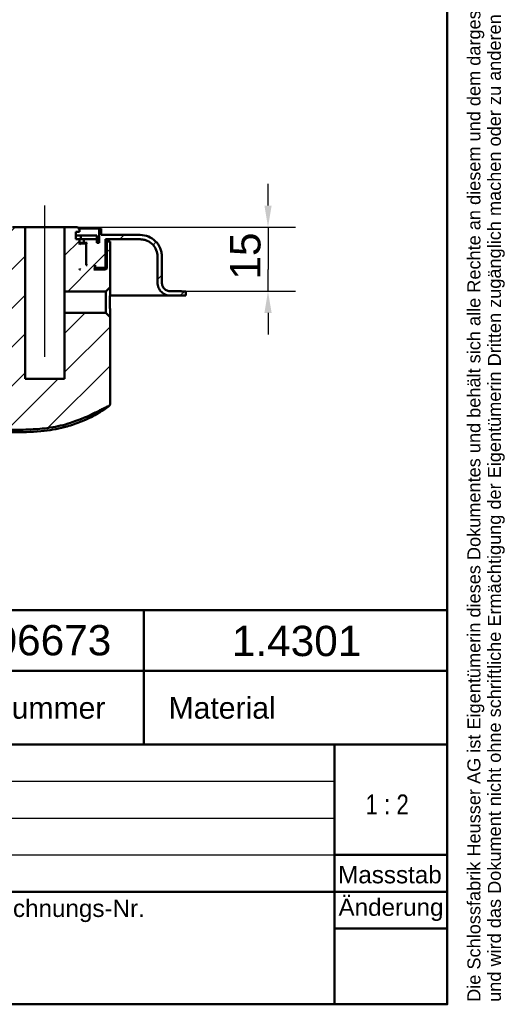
# Model space of a CAD drawing. Header units: millimetres. Extents: x 20 to 833, y 20 to 574.
# Tile 10 of 20: x 721 to 833, y 20 to 247. Entities that reach past the tile are written whole.
import ezdxf
from ezdxf.enums import TextEntityAlignment as Align

# ---------------------------------------------------------------- set-up
doc = ezdxf.new("R2010")
doc.units = ezdxf.units.MM
doc.header["$LTSCALE"] = 2
for name, color, linetype, lineweight in [('Bemaßungen(DIN)', 7, 'Continuous', 25), ('Mittellinie(DIN)', 7, 'Continuous', 25), ('Sichtbare Kanten(DIN)', 7, 'Continuous', 50), ('Skizziergeometrie(DIN)', 7, 'Continuous', 50), ('Skizzierlinie(DIN)', 7, 'Continuous', 25), ('Symbole(DIN)', 7, 'Continuous', 25)]:
    doc.layers.add(name, color=color, linetype=linetype, lineweight=lineweight)
doc.layers.add('Schraffur', color=179, linetype='Continuous', lineweight=9, true_color=0x1e1e47)
doc.styles.add('Aktuell-DIN', font='arial.ttf')
doc.styles.add('STANDARD-DIN~0', font='arial.ttf')
doc.styles.add('Textstil10', font='arial.ttf')
doc.styles.add('Textstil41', font='arial.ttf', dxfattribs={"width": 0.8})
doc.styles.add('Textstil83', font='arial.ttf', dxfattribs={"width": 0.8})
doc.dimstyles.new('CAD-LAN', dxfattribs={"dimscale": 2, "dimtxt": 3.5, "dimasz": 2.5, "dimexe": 3.175, "dimexo": 0, "dimgap": 0.8, "dimtad": 1, "dimrnd": 1e-08, "dimtxsty": 'STANDARD-DIN~0', "dimcen": 0.09, "dimdle": 10, "dimclrd": 250, "dimclre": 250, "dimclrt": 250, "dimadec": 0, "dimazin": 2, "dimtfac": 1, "dimtmove": 0, "dimatfit": 3, "dimfxl": 1, "dimtolj": 1, "dimtzin": 0, "dimlwd": 25, "dimlwe": 25, "dimarcsym": 0})

# ---------------------------------------------------------------- blocks, each defined once
blk = doc.blocks.new('Ränder Standardrahmen')
at = {"layer": 'Skizziergeometrie(DIN)', "flags": 128}
blk.add_lwpolyline([(10, 10), (10, 287), (410, 287), (410, 10), (10, 10)], dxfattribs=at)
blk = doc.blocks.new('Schriftfelder Heusser')
at = {"layer": 'Skizziergeometrie(DIN)'}
for p, q in [((101, 236.92), (291, 236.92)), ((256, 229.92), (256, 236.92)), ((291, 236.92), (291, 229.92)), ((101, 229.92), (291, 229.92)), ((256, 229.92), (256, 221.42)), ((291, 229.92), (291, 191.42)), ((101, 221.42), (291, 221.42)), ((278, 221.42), (278, 191.42)), ((278, 208.67), (291, 208.67)), ((101, 204.42), (291, 204.42)), ((278, 200.17), (291, 200.17)), ((291, 191.42), (101, 191.42))]:
    blk.add_line(p, q, dxfattribs=at)
at = {"layer": 'Skizzierlinie(DIN)'}
for p, q in [((162.35, 217.17), (278, 217.17)), ((162.35, 212.92), (278, 212.92)), ((162.35, 208.67), (278, 208.67))]:
    blk.add_line(p, q, dxfattribs=at)
at = {"layer": 'Symbole(DIN)', "color": 7, "insert": (293.33, 191.7), "char_height": 1.5, "width": 182.3003, "attachment_point": 1, "rotation": 90, "line_spacing_factor": 0.944221, "style": 'Aktuell-DIN'}
blk.add_mtext('\\fArial|b0|i0;\\H1.5000;Die Schlossfabrik Heusser AG ist Eigentümerin dieses Dokumentes und behält sich alle Rechte an diesem und dem dargestellten Gegenstand vor. Der Empfänger anerkennt diese Rechte\\Pund wird das Dokument nicht ohne schriftliche Ermächtigung der Eigentümerin Dritten zugänglich machen oder zu anderen Zwecken verwenden, zu dem es ihm übergeben worden ist.\\P ', dxfattribs=at)
at = {"layer": 'Symbole(DIN)', "color": 179, "true_color": 0x262659, "style": 'Aktuell-DIN'}
for s, insert, char_height, attachment_point in [('Material', (265.02, 225.62), 2.489, 5), ('B-Nummer', (234.74, 225.62), 2.489, 4), ('\\fArial|b0|i0;\\H2.0000;Massstab', (284.39, 206.37), 2, 5), ('\\fArial|b0|i0;Zeichnungs-Nr.', (237, 203.5), 2, 1)]:
    blk.add_mtext(s, dxfattribs=dict(at, insert=insert, char_height=char_height, attachment_point=attachment_point))
at = {"layer": 'Symbole(DIN)', "color": 179, "true_color": 0x262659, "insert": (284.51, 202.33), "char_height": 2, "width": 12.1143, "attachment_point": 5, "style": 'Aktuell-DIN'}
blk.add_mtext('\\fArial|b0|i0;Änderung', dxfattribs=at)
at = {"layer": 'Symbole(DIN)', "color": 179, "true_color": 0x262659}
for tag, height, style, p in [('AUTOR', 2.49, 'Aktuell-DIN', (240.03, 219.26)), ('KONTROLLDATUM', 2, 'Textstil10', (217.42, 215.04)), ('KONTROLLIERT_VON', 2, 'Textstil10', (239.98, 215.05))]:
    blk.add_attdef(tag, text='', height=height, dxfattribs=dict(at, style=style)).set_placement(p, align=Align.MIDDLE_LEFT)
at = {"layer": 'Symbole(DIN)', "color": 179, "true_color": 0x262659, "style": 'Textstil10'}
blk.add_attdef('ERSTELLUNGSDATUM_001', (217.23, 218.29), '', height=2, dxfattribs=at)
at = {"layer": 'Symbole(DIN)', "color": 7, "style": 'Textstil83', "width": 0.8}
blk.add_attdef('Anfänglicher_Ansichtsmaßstab_001', (281.57, 213.34), '', height=2.3, dxfattribs=at)
at = {"layer": 'Symbole(DIN)', "color": 179, "true_color": 0x262659, "style": 'Textstil10'}
blk.add_attdef('PROJEKT', text='', height=2, dxfattribs=at).set_placement((217.77, 209.72), align=Align.BOTTOM_LEFT)
at = {"layer": 'Symbole(DIN)', "color": 7, "style": 'Textstil41', "width": 0.8}
blk.add_attdef('STATUS', text='', height=5, dxfattribs=at).set_placement((284.53, 195.86), align=Align.MIDDLE_CENTER)
blk = doc.blocks.new('*D24')
at = {"layer": 'Bemaßungen(DIN)', "color": 250, "linetype": 'Continuous', "lineweight": 25, "true_color": 0x3f3f3f, "transparency": 16777216}
for p, q in [((778.63, 204.44), (778.63, 209.44)), ((734.63, 199.44), (784.98, 199.44)), ((778.63, 199.44), (778.63, 194.44)), ((778.63, 194.44), (778.63, 189.64)), ((778.63, 184.64), (778.63, 189.64)), ((758.63, 184.64), (784.98, 184.64)), ((778.63, 179.64), (778.63, 174.64))]:
    blk.add_line(p, q, dxfattribs=at)
at = {"layer": 'Bemaßungen(DIN)', "color": 250, "linetype": 'Continuous', "true_color": 0x3f3f3f, "transparency": 16777216}
for points in [[(777.8, 204.44), (779.47, 204.44), (778.63, 199.44)], [(777.8, 179.64), (779.47, 179.64), (778.63, 184.64)]]:
    blk.add_solid(points, dxfattribs=at)
at = {"layer": 'Defpoints', "color": 0, "linetype": 'Continuous', "transparency": 16777216}
for p in [(734.63, 199.44), (758.63, 184.64), (778.63, 184.64)]:
    blk.add_point(p, dxfattribs=at)
at = {"layer": 'Bemaßungen(DIN)', "color": 250, "linetype": 'Continuous', "lineweight": 25, "true_color": 0x3f3f3f, "transparency": 16777216, "insert": (769.89, 187.33), "char_height": 7, "attachment_point": 1, "rotation": 90, "style": 'STANDARD-DIN~0'}
blk.add_mtext('\\A1;15', dxfattribs=at)

msp = doc.modelspace()

# ---------------------------------------------------------------- hatches: boundary and pattern name
at = {"layer": 'Schraffur'}
h = msp.add_hatch(dxfattribs=at)
h.set_pattern_fill('ANSI31', color=256, scale=50.8, style=0)
h.set_pattern_definition([(45, (0, 0), (-4.49013, 4.49013), [])])
edge = h.paths.add_edge_path()
edge.add_line((560.135, 184.641), (545.635, 184.641))
edge.add_line((545.635, 184.641), (545.635, 183.641))
edge.add_line((545.635, 183.641), (560.135, 183.641))
edge.add_spline(control_points=[(560.135, 183.641), (560.343, 183.641), (560.551, 183.663), (560.953, 183.747), (561.146, 183.809), (561.693, 184.047), (562.021, 184.275), (562.561, 184.835), (562.772, 185.16), (563.061, 185.874), (563.135, 186.254), (563.135, 186.641)], knot_values=[-0.4735831, -0.4735831, -0.4735831, -0.4735831, -0.4108832, -0.4108832, -0.3500812, -0.3500812, -0.2314327, -0.2314327, -0.1160757, -0.1160757, 0, 0, 0, 0], degree=3, periodic=0)
edge.add_line((563.135, 186.641), (563.135, 192.641))
edge.add_spline(control_points=[(563.135, 192.641), (563.135, 192.92), (563.163, 193.196), (563.276, 193.733), (563.358, 193.99), (563.676, 194.72), (563.98, 195.156), (564.727, 195.876), (565.16, 196.158), (566.111, 196.544), (566.619, 196.641), (567.135, 196.641)], knot_values=[-0.6314442, -0.6314442, -0.6314442, -0.6314442, -0.5478443, -0.5478443, -0.4667749, -0.4667749, -0.3085769, -0.3085769, -0.1547676, -0.1547676, 0, 0, 0, 0], degree=3, periodic=0)
edge.add_line((567.135, 196.641), (713.135, 196.641))
edge.add_line((713.135, 196.641), (713.135, 190.241))
edge.add_line((713.135, 190.241), (713.335, 190.041))
edge.add_line((713.335, 190.041), (715.435, 190.041))
edge.add_line((715.435, 190.041), (715.535, 190.141))
edge.add_line((715.535, 190.141), (715.535, 190.641))
edge.add_line((715.535, 190.641), (715.835, 190.641))
edge.add_line((715.835, 190.641), (715.635, 190.441))
edge.add_line((715.635, 190.441), (715.635, 189.841))
edge.add_line((715.635, 189.841), (715.835, 189.641))
edge.add_line((715.835, 189.641), (713.135, 189.641))
edge.add_line((713.135, 189.641), (712.835, 189.941))
edge.add_line((712.835, 189.941), (712.835, 196.141))
edge.add_line((712.835, 196.141), (711.991, 196.141))
edge.add_line((711.991, 196.141), (711.991, 193.641))
edge.add_line((711.991, 193.641), (711.991, 168.225))
edge.add_spline(control_points=[(711.991, 168.225), (711.991, 163.779), (711.991, 160.221), (708.464, 157.091), (704.437, 157.073), (699.404, 157.051)], knot_values=[0, 0, 0, 0, 0, 0, 1, 1, 1, 1, 1, 1], degree=5, periodic=0)
edge.add_spline(control_points=[(699.404, 157.051), (663.207, 156.893), (627.01, 156.75), (590.814, 156.879)], knot_values=[0.0000183, 0.0000183, 0.0000183, 0.0000183, 10.8591286, 10.8591286, 10.8591286, 10.8591286], degree=3, periodic=0)
edge.add_spline(control_points=[(590.814, 156.879), (584.277, 156.902), (578.317, 156.931), (572.125, 162.607), (572.098, 169.088), (572.064, 177.179)], knot_values=[0, 0, 0, 0, 0, 0, 1, 1, 1, 1, 1, 1], degree=5, periodic=0)
edge.add_spline(control_points=[(572.064, 177.179), (572.033, 184.476), (572.017, 188.363), (572.015, 191.727)], knot_values=[0, 0, 0, 0, 1.0033721, 1.0033721, 1.0033721, 1.0033721], weights=[1.044297, 1.00552, 1.0006869, 1.0000845], degree=3, periodic=0)
edge.add_spline(control_points=[(572.015, 191.727), (572.015, 192.294), (572.015, 192.801), (571.702, 193.141), (571.18, 193.141), (570.604, 193.141)], knot_values=[0, 0, 0, 0, 0, 0, 1, 1, 1, 1, 1, 1], degree=5, periodic=0)
edge.add_line((570.604, 193.141), (569.015, 193.141))
edge.add_spline(control_points=[(569.015, 193.141), (568.909, 193.141), (568.801, 193.141), (568.668, 193.104), (568.63, 193.088), (568.565, 193.042), (568.539, 193.014), (568.492, 192.939), (568.476, 192.892), (568.449, 192.759), (568.449, 192.667), (568.449, 192.576)], knot_values=[-0.0997525, -0.0997525, -0.0997525, -0.0997525, -0.0687231, -0.0687231, -0.0556331, -0.0556331, -0.0432165, -0.0432165, -0.0273736, -0.0273736, -0.0000528, -0.0000528, -0.0000528, -0.0000528], degree=3, periodic=0)
edge.add_spline(control_points=[(568.449, 192.576), (568.449, 190.658), (568.445, 188.827), (568.439, 186.899), (568.433, 184.951), (568.425, 182.945), (568.417, 181.007), (568.412, 179.721), (568.406, 178.436), (568.401, 177.15)], knot_values=[0, 0, 0, 0, 0.4082996, 0.4082996, 0.4082996, 0.82096, 0.82096, 0.82096, 1.0946134, 1.0946134, 1.0946134, 1.0946134], degree=3, periodic=0)
edge.add_spline(control_points=[(568.401, 177.15), (568.396, 176.014), (568.39, 174.875), (568.418, 173.661), (568.446, 172.447), (568.508, 171.38), (568.595, 170.462), (568.77, 168.625), (569.053, 167.129), (569.456, 165.72), (571.07, 160.083), (574.693, 156.2), (579.984, 154.437), (581.307, 153.996), (582.712, 153.682), (584.439, 153.48), (585.302, 153.379), (586.305, 153.304), (587.447, 153.264), (588.589, 153.223), (589.659, 153.22), (590.729, 153.215)], knot_values=[0, 0, 0, 0, 0.2406476, 0.2406476, 0.2406476, 0.4812952, 0.4812952, 0.4812952, 0.9625904, 0.9625904, 0.9625904, 2.8877711, 2.8877711, 2.8877711, 3.3690663, 3.3690663, 3.3690663, 3.6097139, 3.6097139, 3.6097139, 3.8503615, 3.8503615, 3.8503615, 3.8503615], degree=3, periodic=0)
edge.add_line((590.729, 153.215), (718.203, 152.668))
edge.add_spline(control_points=[(718.203, 152.668), (719.668, 152.662), (721.136, 152.655), (722.695, 152.699), (724.255, 152.743), (725.637, 152.833), (726.991, 152.988)], knot_values=[0, 0, 0, 0, 0.4403832, 0.4403832, 0.4403832, 0.8807664, 0.8807664, 0.8807664, 0.8807664], degree=3, periodic=0)
edge.add_spline(control_points=[(726.991, 152.988), (728.771, 153.191), (730.382, 153.496), (731.895, 153.917)], knot_values=[0, 0, 0, 0, 0.5001725, 0.5001725, 0.5001725, 0.5001725], degree=3, periodic=0)
edge.add_spline(control_points=[(731.895, 153.917), (733.43, 154.343), (735.111, 154.958), (736.936, 155.763)], knot_values=[0, 0, 0, 0, 0.5374565, 0.5374565, 0.5374565, 0.5374565], degree=3, periodic=0)
edge.add_spline(control_points=[(736.936, 155.763), (737.4, 155.967), (737.734, 156.121), (738.137, 156.317), (738.541, 156.513), (738.935, 156.714), (739.328, 156.917), (739.427, 156.968), (739.525, 157.019), (739.623, 157.07), (739.918, 157.222), (740.214, 157.374), (740.511, 157.522), (740.561, 157.546), (740.611, 157.571), (740.66, 157.595), (740.71, 157.62), (740.76, 157.644), (740.81, 157.668), (741.059, 157.788), (741.31, 157.904), (741.568, 158.011), (741.619, 158.032), (741.67, 158.053), (741.72, 158.073)], knot_values=[0, 0, 0, 0, 0.1300988, 0.1300988, 0.1300988, 0.2601975, 0.2601975, 0.2601975, 0.2927222, 0.2927222, 0.2927222, 0.3902963, 0.3902963, 0.3902963, 0.4065586, 0.4065586, 0.4065586, 0.422821, 0.422821, 0.422821, 0.5041327, 0.5041327, 0.5041327, 0.5203951, 0.5203951, 0.5203951, 0.5203951], degree=3, periodic=0)
edge.add_spline(control_points=[(741.72, 158.073), (741.813, 158.11), (741.904, 158.144), (742.02, 158.219), (742.057, 158.25), (742.118, 158.331), (742.139, 158.377), (742.177, 158.52), (742.177, 158.625), (742.177, 158.729)], knot_values=[-0.0935252, -0.0935252, -0.0935252, -0.0935252, -0.0642653, -0.0642653, -0.0483657, -0.0483657, -0.0312512, -0.0312512, 0, 0, 0, 0], degree=3, periodic=0)
edge.add_line((742.177, 158.729), (742.177, 178.698))
edge.add_line((742.177, 178.698), (741.193, 179.683))
edge.add_line((741.193, 179.683), (731.685, 179.683))
edge.add_line((731.685, 179.683), (731.685, 164.441))
edge.add_line((731.685, 164.441), (722.585, 164.441))
edge.add_line((722.585, 164.441), (722.585, 199.441))
edge.add_line((722.585, 199.441), (719.635, 199.441))
edge.add_line((719.635, 199.441), (719.135, 198.941))
edge.add_line((719.135, 198.941), (719.135, 198.341))
edge.add_line((719.135, 198.341), (720.035, 198.341))
edge.add_line((720.035, 198.341), (720.035, 197.541))
edge.add_line((720.035, 197.541), (718.118, 197.541))
edge.add_line((718.118, 197.541), (718.118, 196.641))
edge.add_line((718.118, 196.641), (715.135, 196.641))
edge.add_line((715.135, 196.641), (715.135, 195.841))
edge.add_line((715.135, 195.841), (714.635, 195.841))
edge.add_line((714.635, 195.841), (714.635, 199.141))
edge.add_line((714.635, 199.141), (714.135, 199.141))
edge.add_line((714.135, 199.141), (714.135, 197.641))
edge.add_line((714.135, 197.641), (567.135, 197.641))
edge.add_spline(control_points=[(567.135, 197.641), (566.787, 197.641), (566.441, 197.606), (565.77, 197.465), (565.449, 197.362), (564.537, 196.965), (563.991, 196.584), (563.091, 195.651), (562.738, 195.11), (562.257, 193.92), (562.135, 193.286), (562.135, 192.641)], knot_values=[-0.7893052, -0.7893052, -0.7893052, -0.7893052, -0.6848053, -0.6848053, -0.5834686, -0.5834686, -0.3857211, -0.3857211, -0.1934595, -0.1934595, 0, 0, 0, 0], degree=3, periodic=0)
edge.add_line((562.135, 192.641), (562.135, 186.641))
edge.add_spline(control_points=[(562.135, 186.641), (562.135, 186.502), (562.12, 186.364), (562.064, 186.096), (562.023, 185.967), (561.864, 185.602), (561.712, 185.384), (561.339, 185.024), (561.122, 184.883), (560.646, 184.69), (560.393, 184.641), (560.135, 184.641)], knot_values=[-0.3157221, -0.3157221, -0.3157221, -0.3157221, -0.2739221, -0.2739221, -0.2333875, -0.2333875, -0.1542884, -0.1542884, -0.0773838, -0.0773838, -0.0000019, -0.0000019, -0.0000019, -0.0000019], degree=3, periodic=0)
h.paths.add_polyline_path([(717.835, 195.641), (717.635, 195.441), (717.635, 190.641), (717.385, 190.641), (717.585, 190.841), (717.585, 195.641), (717.385, 195.841), (718.135, 195.841), (718.135, 196.641), (719.135, 196.641), (719.135, 195.441), (718.935, 195.641)], flags=0)
h.paths.add_polyline_path([(718.935, 189.641), (719.135, 189.841), (719.135, 189.641)], flags=0)
edge = h.paths.add_edge_path()
edge.add_line((753.135, 192.641), (753.135, 186.641))
edge.add_spline(control_points=[(753.135, 186.641), (753.135, 186.433), (753.156, 186.225), (753.241, 185.823), (753.302, 185.63), (753.541, 185.082), (753.769, 184.755), (754.329, 184.215), (754.654, 184.004), (755.367, 183.715), (755.748, 183.641), (756.135, 183.641)], knot_values=[-0.4735831, -0.4735831, -0.4735831, -0.4735831, -0.4108832, -0.4108832, -0.3500812, -0.3500812, -0.2314327, -0.2314327, -0.1160757, -0.1160757, 0, 0, 0, 0], degree=3, periodic=0)
edge.add_line((756.135, 183.641), (759.635, 183.641))
edge.add_line((759.635, 183.641), (759.635, 184.611))
edge.add_line((759.635, 184.611), (758.635, 184.611))
edge.add_line((758.635, 184.611), (758.635, 184.641))
edge.add_line((758.635, 184.641), (756.135, 184.641))
edge.add_spline(control_points=[(756.135, 184.641), (755.995, 184.641), (755.857, 184.655), (755.589, 184.712), (755.46, 184.753), (755.095, 184.912), (754.877, 185.064), (754.517, 185.437), (754.376, 185.654), (754.184, 186.13), (754.135, 186.383), (754.135, 186.641)], knot_values=[-0.3157143, -0.3157143, -0.3157143, -0.3157143, -0.2739221, -0.2739221, -0.2333875, -0.2333875, -0.1542884, -0.1542884, -0.0773838, -0.0773838, 0, 0, 0, 0], degree=3, periodic=0)
edge.add_line((754.135, 186.641), (754.135, 192.641))
edge.add_spline(control_points=[(754.135, 192.641), (754.135, 192.989), (754.099, 193.335), (753.958, 194.006), (753.855, 194.327), (753.458, 195.239), (753.078, 195.785), (752.144, 196.685), (751.603, 197.038), (750.414, 197.519), (749.78, 197.641), (749.135, 197.641)], knot_values=[-0.7893052, -0.7893052, -0.7893052, -0.7893052, -0.6848053, -0.6848053, -0.5834686, -0.5834686, -0.3857211, -0.3857211, -0.1934595, -0.1934595, 0, 0, 0, 0], degree=3, periodic=0)
edge.add_line((749.135, 197.641), (740.135, 197.641))
edge.add_line((740.135, 197.641), (740.135, 199.141))
edge.add_line((740.135, 199.141), (739.635, 199.141))
edge.add_line((739.635, 199.141), (739.635, 195.841))
edge.add_line((739.635, 195.841), (739.135, 195.841))
edge.add_line((739.135, 195.841), (739.135, 196.641))
edge.add_line((739.135, 196.641), (736.135, 196.641))
edge.add_line((736.135, 196.641), (736.135, 195.841))
edge.add_line((736.135, 195.841), (736.885, 195.841))
edge.add_line((736.885, 195.841), (736.685, 195.641))
edge.add_line((736.685, 195.641), (736.685, 190.841))
edge.add_line((736.685, 190.841), (736.885, 190.641))
edge.add_line((736.885, 190.641), (736.635, 190.641))
edge.add_line((736.635, 190.641), (736.635, 195.441))
edge.add_line((736.635, 195.441), (736.435, 195.641))
edge.add_line((736.435, 195.641), (735.335, 195.641))
edge.add_line((735.335, 195.641), (735.135, 195.441))
edge.add_line((735.135, 195.441), (735.135, 196.641))
edge.add_line((735.135, 196.641), (734.235, 196.641))
edge.add_line((734.235, 196.641), (734.235, 198.341))
edge.add_line((734.235, 198.341), (735.135, 198.341))
edge.add_line((735.135, 198.341), (735.135, 198.941))
edge.add_line((735.135, 198.941), (734.635, 199.441))
edge.add_line((734.635, 199.441), (731.685, 199.441))
edge.add_line((731.685, 199.441), (731.685, 184.6))
edge.add_line((731.685, 184.6), (741.193, 184.6))
edge.add_line((741.193, 184.6), (742.177, 185.584))
edge.add_line((742.177, 185.584), (742.177, 193.641))
edge.add_line((742.177, 193.641), (742.177, 196.141))
edge.add_line((742.177, 196.141), (741.435, 196.141))
edge.add_line((741.435, 196.141), (741.435, 189.941))
edge.add_line((741.435, 189.941), (741.135, 189.641))
edge.add_line((741.135, 189.641), (738.435, 189.641))
edge.add_line((738.435, 189.641), (738.635, 189.841))
edge.add_line((738.635, 189.841), (738.635, 190.441))
edge.add_line((738.635, 190.441), (738.435, 190.641))
edge.add_line((738.435, 190.641), (738.735, 190.641))
edge.add_line((738.735, 190.641), (738.735, 190.141))
edge.add_line((738.735, 190.141), (738.835, 190.041))
edge.add_line((738.835, 190.041), (740.935, 190.041))
edge.add_line((740.935, 190.041), (741.135, 190.241))
edge.add_line((741.135, 190.241), (741.135, 196.641))
edge.add_line((741.135, 196.641), (749.135, 196.641))
edge.add_spline(control_points=[(749.135, 196.641), (749.413, 196.641), (749.69, 196.613), (750.226, 196.5), (750.483, 196.418), (751.213, 196.1), (751.65, 195.796), (752.37, 195.049), (752.652, 194.616), (753.037, 193.664), (753.135, 193.157), (753.135, 192.641)], knot_values=[-0.6314442, -0.6314442, -0.6314442, -0.6314442, -0.5478443, -0.5478443, -0.4667749, -0.4667749, -0.3085769, -0.3085769, -0.1547676, -0.1547676, 0, 0, 0, 0], degree=3, periodic=0)
h.paths.add_polyline_path([(735.135, 189.841), (735.335, 189.641), (735.135, 189.641)], flags=0)

# ---------------------------------------------------------------- linework, layer by layer
at = {"layer": 'Mittellinie(DIN)', "linetype": 'Continuous'}
msp.add_line((727.135, 169.521), (727.135, 204.441), dxfattribs=at)
at = {"layer": 'Sichtbare Kanten(DIN)'}
for p, q in [((722.585, 199.441), (719.635, 199.441)), ((722.585, 164.441), (722.585, 199.441)), ((731.685, 199.441), (722.585, 199.441)), ((734.635, 199.441), (731.685, 199.441)), ((731.685, 199.441), (731.685, 184.6)), ((734.235, 196.641), (734.235, 198.341)), ((734.235, 198.341), (735.135, 198.341)), ((735.135, 198.941), (734.635, 199.441)), ((734.935, 199.141), (739.635, 199.141)), ((735.135, 198.341), (735.135, 198.941)), ((740.135, 199.141), (739.635, 199.141)), ((739.635, 199.141), (739.635, 195.841)), ((740.135, 197.641), (740.135, 199.141)), ((735.393, 197.541), (734.235, 197.541)), ((735.135, 196.641), (734.235, 196.641)), ((735.135, 195.441), (735.135, 196.641)), ((735.135, 196.641), (735.393, 196.641)), ((736.135, 195.841), (735.135, 195.841)), ((735.335, 195.641), (735.135, 195.441)), ((735.335, 195.641), (735.135, 195.641)), ((736.435, 195.641), (735.335, 195.641)), ((739.093, 197.541), (735.393, 197.541)), ((735.393, 197.541), (735.393, 196.641)), ((735.393, 196.641), (736.113, 196.641)), ((736.113, 196.641), (736.135, 196.641)), ((739.135, 196.641), (736.135, 196.641)), ((736.135, 196.641), (736.135, 195.841)), ((736.135, 195.841), (736.885, 195.841)), ((736.635, 195.441), (736.435, 195.641)), ((736.435, 195.641), (736.685, 195.641)), ((736.885, 195.841), (736.685, 195.641)), ((736.685, 195.641), (736.685, 190.841)), ((739.093, 197.541), (739.093, 196.641)), ((739.135, 195.841), (739.135, 196.641)), ((739.635, 195.841), (739.135, 195.841)), ((749.135, 197.641), (740.135, 197.641)), ((741.135, 190.241), (741.135, 196.641)), ((741.135, 196.641), (749.135, 196.641)), ((741.435, 196.141), (741.135, 196.141)), ((742.177, 196.141), (741.435, 196.141)), ((741.435, 196.141), (741.435, 189.941)), ((742.177, 193.641), (742.177, 196.141)), ((736.635, 190.641), (736.635, 195.441)), ((742.177, 185.584), (742.177, 193.641)), ((742.177, 193.641), (742.177, 185.584)), ((753.135, 192.641), (753.135, 186.641)), ((754.135, 186.641), (754.135, 192.641)), ((754.135, 192.641), (754.135, 192.641)), ((754.135, 186.641), (754.135, 192.641)), ((735.135, 189.841), (735.335, 189.641)), ((735.135, 189.641), (735.135, 189.841)), ((735.335, 189.641), (735.135, 189.641)), ((736.685, 190.841), (736.635, 190.841)), ((736.885, 190.641), (736.635, 190.641)), ((736.685, 190.841), (736.885, 190.641)), ((738.635, 190.441), (738.435, 190.641)), ((738.435, 190.641), (738.735, 190.641)), ((738.435, 189.641), (738.635, 189.841)), ((741.135, 189.641), (738.435, 189.641)), ((738.635, 189.841), (738.635, 190.441)), ((738.735, 190.141), (738.635, 190.141)), ((738.635, 190.041), (738.835, 190.041)), ((741.435, 189.941), (738.635, 189.941)), ((738.735, 190.641), (738.735, 190.141)), ((738.735, 190.141), (738.835, 190.041)), ((738.835, 190.041), (740.935, 190.041)), ((740.935, 190.041), (741.135, 190.241)), ((741.435, 189.941), (741.135, 189.641)), ((731.685, 184.6), (741.193, 184.6)), ((731.685, 184.6), (731.685, 179.683)), ((741.193, 184.6), (742.177, 185.584)), ((741.193, 184.6), (741.193, 179.683)), ((758.635, 184.641), (756.135, 184.641)), ((758.635, 184.611), (758.635, 184.641)), ((758.635, 184.611), (758.635, 184.641)), ((759.635, 184.611), (758.635, 184.611)), ((759.635, 183.641), (759.635, 184.611)), ((759.635, 183.641), (759.635, 184.611)), ((756.135, 183.641), (742.155, 183.641)), ((756.135, 183.641), (759.635, 183.641)), ((741.193, 179.683), (731.685, 179.683)), ((731.685, 179.683), (731.685, 164.441)), ((742.177, 178.698), (741.193, 179.683)), ((742.177, 158.729), (742.177, 178.698)), ((742.177, 178.698), (742.177, 158.729)), ((731.685, 164.441), (722.585, 164.441))]:
    msp.add_line(p, q, dxfattribs=at)
for points, knots in [([(754.135, 192.641), (754.135, 192.989), (754.099, 193.335), (753.958, 194.006), (753.855, 194.327), (753.458, 195.239), (753.078, 195.785), (752.144, 196.685), (751.603, 197.038), (750.414, 197.519), (749.78, 197.641), (749.135, 197.641)], [-0.78930523, -0.78930523, -0.78930523, -0.78930523, -0.68480532, -0.68480532, -0.58346864, -0.58346864, -0.38572109, -0.38572109, -0.19345948, -0.19345948, 0, 0, 0, 0]), ([(749.135, 196.641), (749.413, 196.641), (749.69, 196.613), (750.226, 196.5), (750.483, 196.418), (751.213, 196.1), (751.65, 195.796), (752.37, 195.049), (752.652, 194.616), (753.037, 193.664), (753.135, 193.157), (753.135, 192.641)], [-0.63144419, -0.63144419, -0.63144419, -0.63144419, -0.54784426, -0.54784426, -0.46677491, -0.46677491, -0.30857687, -0.30857687, -0.15476758, -0.15476758, 0, 0, 0, 0]), ([(726.987, 152.426), (722.633, 151.928), (718.225, 152.107), (706.506, 152.158), (699.17, 152.189), (669.826, 152.315), (647.818, 152.409), (617.557, 152.539), (609.304, 152.574), (594.858, 152.637), (588.562, 152.036), (581.222, 153.465), (579.975, 153.819), (576.784, 155.114), (574.9, 156.334), (572.149, 159.074), (571.119, 160.509), (569.516, 163.615), (568.938, 165.32), (568.092, 169.168), (567.916, 171.352), (567.767, 177.143), (567.856, 180.767), (567.875, 185.85), (567.879, 187.309), (567.885, 189.497), (567.887, 190.227), (567.887, 191.321), (567.885, 191.686), (567.89, 192.146), (567.891, 192.242), (567.897, 192.448), (567.903, 192.56), (567.925, 192.707), (567.935, 192.752), (567.971, 192.874), (568.005, 192.94), (568.092, 193.039), (568.144, 193.075), (568.252, 193.116), (568.299, 193.127), (568.384, 193.137), (568.417, 193.14), (568.471, 193.142), (568.491, 193.142), (568.532, 193.143), (568.553, 193.143), (568.574, 193.143)], [0, 0, 0, 0, 1.3147732, 1.3147732, 3.5156069, 3.5156069, 10.1181079, 10.1181079, 12.5940457, 12.5940457, 14.4517512, 14.4517512, 14.8372417, 14.8372417, 15.4848677, 15.4848677, 16.0022412, 16.0022412, 16.5333209, 16.5333209, 17.1842684, 17.1842684, 18.2712861, 18.2712861, 18.7090006, 18.7090006, 18.9277979, 18.9277979, 19.037268, 19.037268, 19.0659314, 19.0659314, 19.1002429, 19.1002429, 19.1167144, 19.1167144, 19.1500843, 19.1500843, 19.1808225, 19.1808225, 19.1996381, 19.1996381, 19.21058, 19.21058, 19.2165994, 19.2165994, 19.2229076, 19.2229076, 19.2229076, 19.2229076]), ([(753.135, 186.641), (753.135, 186.433), (753.156, 186.225), (753.241, 185.823), (753.302, 185.63), (753.541, 185.082), (753.769, 184.755), (754.329, 184.215), (754.654, 184.004), (755.367, 183.715), (755.748, 183.641), (756.135, 183.641)], [-0.47358314, -0.47358314, -0.47358314, -0.47358314, -0.41088319, -0.41088319, -0.35008119, -0.35008119, -0.23143265, -0.23143265, -0.11607569, -0.11607569, 0, 0, 0, 0]), ([(756.135, 184.641), (755.995, 184.641), (755.857, 184.655), (755.589, 184.712), (755.46, 184.753), (755.095, 184.912), (754.877, 185.064), (754.517, 185.437), (754.376, 185.654), (754.184, 186.13), (754.135, 186.383), (754.135, 186.641)], [-0.31571434, -0.31571434, -0.31571434, -0.31571434, -0.27392213, -0.27392213, -0.23338746, -0.23338746, -0.15428844, -0.15428844, -0.07738379, -0.07738379, 0, 0, 0, 0]), ([(742.177, 185.584), (742.177, 185.584), (742.177, 185.584), (742.177, 185.584), (742.176, 185.497), (742.171, 185.141), (742.167, 184.874), (742.16, 184.26), (742.157, 183.874), (742.152, 183.029), (742.15, 182.571), (742.15, 182.141), (742.15, 181.711), (742.152, 181.252), (742.157, 180.406), (742.16, 180.019), (742.167, 179.406), (742.171, 179.139), (742.176, 178.786), (742.177, 178.698), (742.177, 178.698), (742.177, 178.698), (742.177, 178.698)], [1.55009, 1.55009, 1.55009, 1.55009, 1.5501229, 1.5501229, 1.6796868, 1.6796868, 1.8092507, 1.8092507, 1.9380413, 1.9380413, 2.0668318, 2.0668318, 2.0668318, 2.1958916, 2.1958916, 2.3249514, 2.3249514, 2.4542456, 2.4542456, 2.5835399, 2.5835399, 2.5835728, 2.5835728, 2.5835728, 2.5835728]), ([(742.015, 158.218), (742.014, 158.217), (742.011, 158.215), (742, 158.207), (741.982, 158.192), (741.934, 158.155), (741.897, 158.125), (741.661, 157.945), (741.406, 157.752), (740.591, 157.195), (740.069, 156.856), (738.954, 156.201), (738.383, 155.887), (737.069, 155.222), (736.302, 154.869), (734.454, 154.119), (733.348, 153.743), (730.517, 152.951), (728.755, 152.628), (726.987, 152.426)], [0.1270288, 0.1270288, 0.1270288, 0.1270288, 0.231747, 0.231747, 0.5607874, 0.5607874, 0.8078683, 0.8078683, 1.1211212, 1.1211212, 1.3900416, 1.3900416, 1.6088942, 1.6088942, 1.8669625, 1.8669625, 2.2153079, 2.2153079, 2.7492385, 2.7492385, 2.7492385, 2.7492385]), ([(736.936, 155.763), (737.4, 155.967), (737.734, 156.121), (738.137, 156.317), (738.541, 156.513), (738.935, 156.714), (739.328, 156.917), (739.427, 156.968), (739.525, 157.019), (739.623, 157.07), (739.918, 157.222), (740.214, 157.374), (740.511, 157.522), (740.561, 157.546), (740.611, 157.571), (740.66, 157.595), (740.71, 157.62), (740.76, 157.644), (740.81, 157.668), (741.059, 157.788), (741.31, 157.904), (741.568, 158.011), (741.619, 158.032), (741.67, 158.053), (741.72, 158.073)], [0, 0, 0, 0, 0.13009876, 0.13009876, 0.13009876, 0.26019753, 0.26019753, 0.26019753, 0.29272222, 0.29272222, 0.29272222, 0.39029629, 0.39029629, 0.39029629, 0.40655864, 0.40655864, 0.40655864, 0.42282098, 0.42282098, 0.42282098, 0.50413271, 0.50413271, 0.50413271, 0.52039505, 0.52039505, 0.52039505, 0.52039505]), ([(741.72, 158.073), (741.813, 158.11), (741.904, 158.144), (742.02, 158.219), (742.057, 158.25), (742.118, 158.331), (742.139, 158.377), (742.177, 158.52), (742.177, 158.625), (742.177, 158.729)], [-0.093525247, -0.093525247, -0.093525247, -0.093525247, -0.064265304, -0.064265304, -0.048365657, -0.048365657, -0.03125125, -0.03125125, 0, 0, 0, 0]), ([(726.991, 152.988), (725.637, 152.833), (724.255, 152.743), (722.695, 152.699), (721.136, 152.655), (719.668, 152.662), (718.203, 152.668)], [0, 0, 0, 0, 0.44038321, 0.44038321, 0.44038321, 0.88076642, 0.88076642, 0.88076642, 0.88076642])]:
    msp.add_open_spline(points, degree=3, knots=knots, dxfattribs=at)
for points in [[(731.895, 153.917), (733.43, 154.343), (735.111, 154.958), (736.936, 155.763)], [(731.895, 153.917), (730.382, 153.496), (728.771, 153.191), (726.991, 152.988)]]:
    msp.add_open_spline(points, degree=3, dxfattribs=at)

# ---------------------------------------------------------------- block references
at = {"xscale": 2, "yscale": 2, "zscale": 2}
msp.add_blockref('Ränder Standardrahmen', (0, 0), dxfattribs=at)
ref = msp.add_blockref('Schriftfelder Heusser', (238, -362.833), dxfattribs=dict(xscale=2, yscale=2, zscale=2))
ref.add_attrib('Anfänglicher_Ansichtsmaßstab_001', '1 : 2', (801.136, 63.856), dxfattribs={"layer": 'Symbole(DIN)', "color": 7, "height": 4.6, "style": 'Textstil83', "width": 0.8})

# ---------------------------------------------------------------- texts
at = {"layer": 'Symbole(DIN)', "color": 7, "char_height": 7, "attachment_point": 1, "style": 'Aktuell-DIN'}
for s, insert, width in [('{\\fArial|b0|i0;\\H7.0000;206673}', (709.83, 107.58), 32.62043), ('{\\fArial|b0|i0;\\H7.0000;1.4301}', (770.274, 107.401), 29.89939)]:
    msp.add_mtext(s, dxfattribs=dict(at, insert=insert, width=width))

# ---------------------------------------------------------------- dimensions: what is measured, and where the dimension line sits
at = {"layer": 'Bemaßungen(DIN)', "color": 250, "linetype": 'Continuous', "lineweight": 25, "true_color": 0x3f3f3f}
dim = msp.add_linear_dim(base=(778.635, 184.641), p1=(734.635, 199.441), p2=(758.635, 184.641), angle=270, dimstyle='CAD-LAN', override={"dimgap": 0.8, "dimdec": 0, "dimtol": 0, "dimlim": 0, "dimtp": 0, "dimtm": 0, "dimtdec": 2, "dimtofl": 0}, dxfattribs=at)
dim.commit()
dim.dimension.update_dxf_attribs({"geometry": '*D24', "text_midpoint": (778.635, 192.041), "dimtype": 160})

doc.saveas('drawing.dxf')
